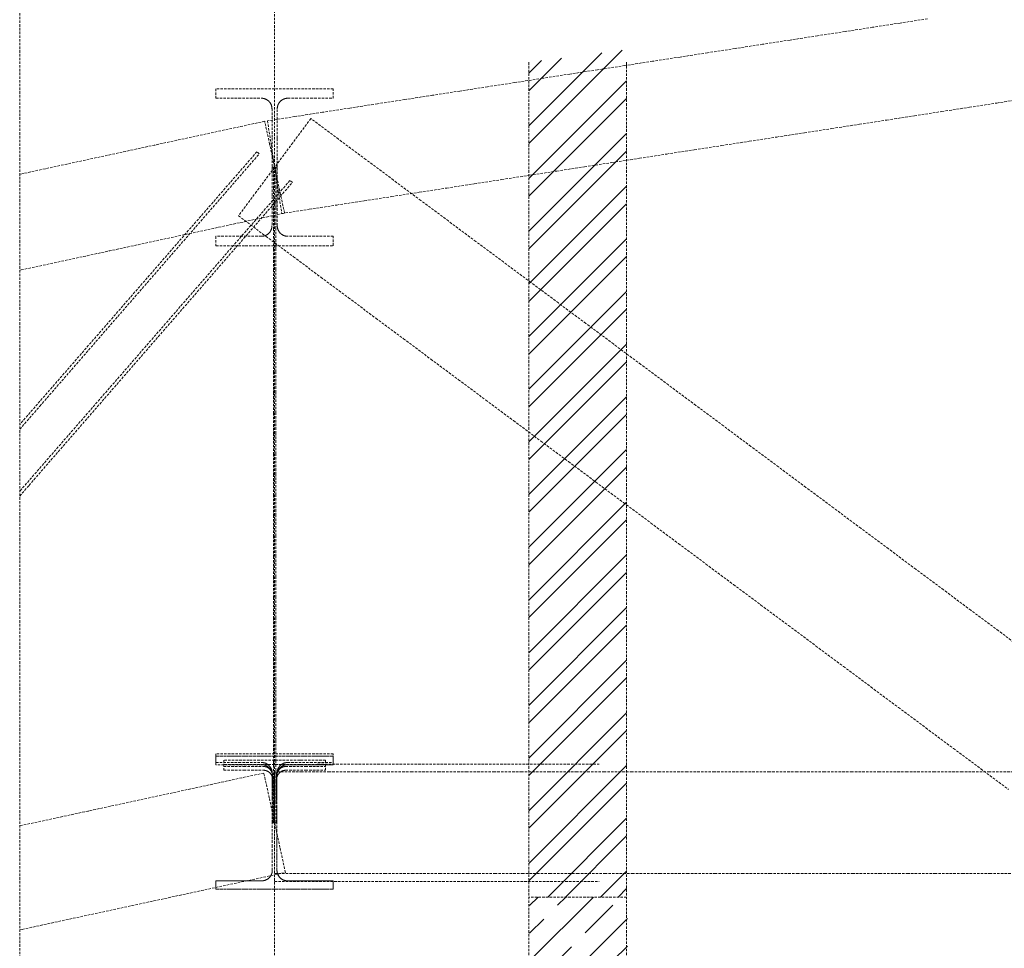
# Model space of a CAD drawing. Header units: millimetres. Extents: x -176817 to 571382, y -58489 to 156123.
# Tile 163 of 256: x 137759 to 140276, y -25729 to -23354. Entities that reach past the tile are written whole.
import ezdxf

# ---------------------------------------------------------------- set-up
doc = ezdxf.new("R2010")
doc.units = ezdxf.units.MM
doc.header["$LTSCALE"] = 0.2
doc.linetypes.add('HIDDEN', pattern=[9.525, 6.35, -3.175])
doc.layers.add('-AAA Podkład', color=252, linetype='Continuous', lineweight=13)
doc.layers.add('-AAA Wymiar', color=1, linetype='Continuous', lineweight=18)

# ---------------------------------------------------------------- blocks, each defined once
blk = doc.blocks.new('Podkład rev.B')
at = {"layer": '-AAA Podkład', "linetype": 'HIDDEN', "ltscale": 5}
h = blk.add_hatch(dxfattribs=at)
h.set_pattern_fill('ANSI32', color=256, scale=10, style=0)
h.set_pattern_definition([(45, (-112606.94, -89940.96), (-67.35192, 67.35192), []), (45, (-112562.04, -89940.96), (-67.35192, 67.35192), [])])
h.paths.add_polyline_path([(250, -41114.3), (250, -43281), (0, -43281), (0, -41146.4)])
h = blk.add_hatch(dxfattribs=at)
h.set_pattern_fill('JIS_STN_1E', color=256, scale=100, style=0)
h.set_pattern_definition([(45, (-21025.28, 30525.88), (-70.71068, 70.71068), []), (45, (-20954.78, 30525.88), (-70.71068, 70.71068), [100, -50])])
h.paths.add_polyline_path([(251.8, -43280.9), (1.9, -43280.9), (1.9, -45030.9), (251.8, -45030.8), (251.8, -44954.8), (245.1, -44954.8), (242.4, -44954.8), (242.4, -44955.8), (130.2, -44955.8), (127.7, -44948.8), (130.2, -44941.8), (245.1, -44941.8), (245.1, -44942.8), (251.8, -44942.8)])
for p, q in [((-650, 2544.3, 0), (-650, -48454.9, 0)), ((0, -41146.4, 0), (0, -45030.9, 0)), ((249.9, -41146.4, 0), (249.9, -45030.9, 0)), ((250, -43281, 0), (0, -43281, 0))]:
    blk.add_line(p, q, dxfattribs=at)
at = {"layer": '-AAA Podkład', "linetype": 'HIDDEN', "ltscale": 5, "extrusion": (0, 1, 0)}
for p, q in [((-540, -42941, 0), (180, -42941, 0)), ((-650, -43241, 0), (180, -43241, 0))]:
    blk.add_line(p, q, dxfattribs=at)
at = {"layer": '-AAA Podkład', "linetype": 'HIDDEN', "ltscale": 5, "elevation": 0}
blk.add_lwpolyline([(36922.7, -38239.2), (-1301.7, -38239.2), (-1301.7, -45629.3), (36922.7, -45629.3)], close=True, dxfattribs=at)
at = {"layer": '-AAA Podkład', "linetype": 'HIDDEN', "ltscale": 5}
for points in [[(1019.2, -41035.3), (948.9, -41046.1), (878.5, -41057), (808.2, -41067.9), (737.9, -41078.7), (667.6, -41089.6), (597.3, -41100.5), (527, -41111.3), (456.7, -41122.2), (386.4, -41133.1), (316, -41143.9), (245.7, -41154.8), (175.4, -41165.7), (105.1, -41176.5), (34.8, -41187.4), (-35.5, -41198.3), (-105.8, -41209.1), (-176.1, -41220), (-246.5, -41230.9), (-316.8, -41241.7), (-387.1, -41252.6), (-457.4, -41263.5), (-527.7, -41274.3), (-598, -41285.2), (-668.3, -41296.1), (-659.2, -41355.4), (-650, -41414.7), (-640.8, -41474), (-631.7, -41533.3), (-561.4, -41522.4), (-491, -41511.5), (-420.7, -41500.7), (-350.4, -41489.8), (-280.1, -41478.9), (-209.8, -41468.1), (-139.5, -41457.2), (-69.2, -41446.3), (1.1, -41435.5), (71.5, -41424.6), (141.8, -41413.7), (212.1, -41402.9), (282.4, -41392), (352.7, -41381.1), (423, -41370.2), (493.3, -41359.4), (563.6, -41348.5), (634, -41337.6), (704.3, -41326.8), (774.6, -41315.9), (844.9, -41305), (915.2, -41294.2), (985.5, -41283.3), (1055.8, -41272.4), (1126.1, -41261.6), (1196.5, -41250.7), (1266.8, -41239.8)], [(-656.7, -41265.5), (-656.7, -41340.1), (-656.7, -41414.7), (-643.2, -41414.7), (-643.2, -41340.1), (-643.2, -41265.5), (-643.2, -41264.8), (-643.2, -41264.1), (-643.2, -41263.5), (-643.1, -41262.8), (-643, -41262.2), (-643, -41261.5), (-642.9, -41260.8), (-642.7, -41260.2), (-642.6, -41259.5), (-642.4, -41258.9), (-642.3, -41258.3), (-642.1, -41257.6), (-641.9, -41257), (-641.7, -41256.4), (-641.4, -41255.7), (-641.2, -41255.1), (-640.9, -41254.5), (-640.7, -41253.9), (-640.4, -41253.3), (-640.1, -41252.7), (-639.7, -41252.1), (-639.4, -41251.6), (-639.1, -41251), (-638.7, -41250.4), (-638.3, -41249.9), (-637.9, -41249.4), (-637.5, -41248.8), (-637.1, -41248.3), (-636.7, -41247.8), (-636.3, -41247.3), (-635.8, -41246.8), (-635.3, -41246.4), (-634.9, -41245.9), (-634.4, -41245.4), (-633.9, -41245), (-633.4, -41244.6), (-632.9, -41244.2), (-632.3, -41243.8), (-631.8, -41243.4), (-631.3, -41243), (-630.7, -41242.6), (-630.1, -41242.3), (-629.6, -41241.9), (-629, -41241.6), (-628.4, -41241.3), (-627.8, -41241), (-627.2, -41240.7), (-626.6, -41240.5), (-626, -41240.2), (-625.3, -41240), (-624.7, -41239.8), (-624.1, -41239.6), (-623.5, -41239.4), (-622.8, -41239.2), (-622.2, -41239.1), (-621.5, -41238.9), (-620.9, -41238.8), (-620.2, -41238.7), (-619.6, -41238.6), (-618.9, -41238.6), (-618.2, -41238.5), (-617.6, -41238.5), (-616.9, -41238.4), (-616.2, -41238.4), (-558.1, -41238.4), (-500, -41238.4), (-500, -41214.4), (-575, -41214.4), (-650, -41214.4), (-725, -41214.4), (-800, -41214.4), (-800, -41238.4), (-741.9, -41238.4), (-683.7, -41238.4), (-683.1, -41238.4), (-682.4, -41238.5), (-681.8, -41238.5), (-681.1, -41238.6), (-680.4, -41238.6), (-679.8, -41238.7), (-679.1, -41238.8), (-678.5, -41238.9), (-677.8, -41239.1), (-677.2, -41239.2), (-676.5, -41239.4), (-675.9, -41239.6), (-675.3, -41239.8), (-674.6, -41240), (-674, -41240.2), (-673.4, -41240.5), (-672.8, -41240.7), (-672.2, -41241), (-671.6, -41241.3), (-671, -41241.6), (-670.4, -41241.9), (-669.9, -41242.3), (-669.3, -41242.6), (-668.7, -41243), (-668.2, -41243.4), (-667.7, -41243.8), (-667.1, -41244.2), (-666.6, -41244.6), (-666.1, -41245), (-665.6, -41245.4), (-665.1, -41245.9), (-664.6, -41246.4), (-664.2, -41246.8), (-663.7, -41247.3), (-663.3, -41247.8), (-662.9, -41248.3), (-662.5, -41248.8), (-662.1, -41249.4), (-661.7, -41249.9), (-661.3, -41250.5), (-660.9, -41251), (-660.6, -41251.6), (-660.3, -41252.1), (-659.9, -41252.7), (-659.6, -41253.3), (-659.3, -41253.9), (-659.1, -41254.5), (-658.8, -41255.1), (-658.6, -41255.7), (-658.3, -41256.4), (-658.1, -41257), (-657.9, -41257.6), (-657.7, -41258.3), (-657.6, -41258.9), (-657.4, -41259.5), (-657.3, -41260.2), (-657.1, -41260.8), (-657, -41261.5), (-657, -41262.2), (-656.9, -41262.8), (-656.8, -41263.5), (-656.8, -41264.1), (-656.8, -41264.8), (-656.7, -41265.5)], [(-1301.7, -41678.4), (-1297.8, -41677.5), (-1241.7, -41665.4), (-1185.6, -41653.3), (-1129.5, -41641.1), (-1073.4, -41629), (-1017.3, -41616.9), (-961.2, -41604.7), (-905.1, -41592.6), (-849, -41580.5), (-792.9, -41568.3), (-736.8, -41556.2), (-680.7, -41544.1), (-624.6, -41532), (-637.3, -41473.3), (-650, -41414.7), (-662.7, -41356), (-675.4, -41297.4), (-731.5, -41309.5), (-787.6, -41321.6), (-843.7, -41333.8), (-899.8, -41345.9), (-955.9, -41358), (-1012, -41370.2), (-1068.1, -41382.3), (-1124.2, -41394.4), (-1180.3, -41406.6), (-1236.4, -41418.7), (-1292.5, -41430.8), (-1301.7, -41432.8)], [(1270.7, -42652.4), (1200.4, -42600), (1130.1, -42547.6), (1059.8, -42495.2), (989.5, -42442.8), (919.2, -42390.4), (848.9, -42338.1), (778.5, -42285.7), (708.2, -42233.3), (637.9, -42180.9), (567.6, -42128.5), (497.3, -42076.1), (427, -42023.7), (356.7, -41971.4), (286.4, -41919), (216, -41866.6), (145.7, -41814.2), (75.4, -41761.8), (5.1, -41709.4), (-65.2, -41657.1), (-135.5, -41604.7), (-205.8, -41552.3), (-276.1, -41499.9), (-346.5, -41447.5), (-416.8, -41395.1), (-487.1, -41342.8), (-557.4, -41290.4), (-603.7, -41352.5), (-650, -41414.7), (-696.3, -41476.8), (-742.6, -41539), (-672.3, -41591.3), (-602, -41643.7), (-531.7, -41696.1), (-461.4, -41748.5), (-391, -41800.9), (-320.7, -41853.3), (-250.4, -41905.7), (-180.1, -41958), (-109.8, -42010.4), (-39.5, -42062.8), (30.8, -42115.2), (101.1, -42167.6), (171.5, -42220), (241.8, -42272.3), (312.1, -42324.7), (382.4, -42377.1), (452.7, -42429.5), (523, -42481.9), (593.3, -42534.3), (663.6, -42586.6), (734, -42639), (804.3, -42691.4), (874.6, -42743.8), (944.9, -42796.2), (1015.2, -42848.6), (1085.5, -42901), (1155.8, -42953.3), (1226.1, -43005.7)], [(-1301.7, -42084.9), (-1250.2, -42025.7), (-1194.1, -41961.2), (-1138, -41896.6), (-1081.9, -41832.1), (-1025.8, -41767.6), (-969.7, -41703.1), (-913.6, -41638.6), (-857.5, -41574.1), (-801.4, -41509.6), (-745.3, -41445.1), (-689.2, -41380.5), (-695.3, -41375.3)], [(-695.3, -41375.3), (-751.4, -41439.8), (-807.5, -41504.3), (-863.6, -41568.8), (-919.7, -41633.3), (-975.8, -41697.9), (-1031.9, -41762.4), (-1088, -41826.9), (-1144.1, -41891.4), (-1200.2, -41955.9), (-1256.3, -42020.4), (-1301.7, -42072.7)], [(-800, -41591.4), (-800, -41615.6), (-725, -41615.6), (-650, -41615.6), (-575, -41615.6), (-500, -41615.6), (-500, -41591.4), (-558.1, -41591.4), (-616.2, -41591.4), (-616.9, -41591.4), (-617.6, -41591.4), (-618.2, -41591.4), (-618.9, -41591.3), (-619.6, -41591.2), (-620.2, -41591.2), (-620.9, -41591), (-621.5, -41590.9), (-622.2, -41590.8), (-622.8, -41590.6), (-623.5, -41590.5), (-624.1, -41590.3), (-624.7, -41590.1), (-625.4, -41589.9), (-626, -41589.6), (-626.6, -41589.4), (-627.2, -41589.1), (-627.8, -41588.8), (-628.4, -41588.5), (-629, -41588.2), (-629.6, -41587.9), (-630.2, -41587.6), (-630.7, -41587.2), (-631.3, -41586.9), (-631.8, -41586.5), (-632.4, -41586.1), (-632.9, -41585.7), (-633.4, -41585.3), (-633.9, -41584.8), (-634.4, -41584.4), (-634.9, -41583.9), (-635.4, -41583.5), (-635.8, -41583), (-636.3, -41582.5), (-636.7, -41582), (-637.1, -41581.5), (-637.6, -41581), (-638, -41580.5), (-638.3, -41579.9), (-638.7, -41579.4), (-639.1, -41578.8), (-639.4, -41578.2), (-639.8, -41577.7), (-640.1, -41577.1), (-640.4, -41576.5), (-640.7, -41575.9), (-640.9, -41575.3), (-641.2, -41574.7), (-641.4, -41574.1), (-641.7, -41573.4), (-641.9, -41572.8), (-642.1, -41572.2), (-642.3, -41571.5), (-642.4, -41570.9), (-642.6, -41570.3), (-642.7, -41569.6), (-642.9, -41569), (-643, -41568.3), (-643, -41567.6), (-643.1, -41567), (-643.2, -41566.3), (-643.2, -41565.7), (-643.2, -41565), (-643.2, -41564.3), (-643.2, -41489.5), (-643.2, -41414.7), (-656.7, -41414.7), (-656.7, -41489.5), (-656.7, -41564.3), (-656.8, -41565), (-656.8, -41565.7), (-656.8, -41566.3), (-656.9, -41567), (-657, -41567.6), (-657, -41568.3), (-657.1, -41569), (-657.3, -41569.6), (-657.4, -41570.3), (-657.6, -41570.9), (-657.7, -41571.5), (-657.9, -41572.2), (-658.1, -41572.8), (-658.3, -41573.4), (-658.6, -41574.1), (-658.8, -41574.7), (-659.1, -41575.3), (-659.3, -41575.9), (-659.6, -41576.5), (-659.9, -41577.1), (-660.2, -41577.7), (-660.6, -41578.2), (-660.9, -41578.8), (-661.3, -41579.4), (-661.7, -41579.9), (-662, -41580.5), (-662.4, -41581), (-662.9, -41581.5), (-663.3, -41582), (-663.7, -41582.5), (-664.2, -41583), (-664.6, -41583.5), (-665.1, -41583.9), (-665.6, -41584.4), (-666.1, -41584.8), (-666.6, -41585.3), (-667.1, -41585.7), (-667.6, -41586.1), (-668.2, -41586.5), (-668.7, -41586.9), (-669.3, -41587.2), (-669.8, -41587.6), (-670.4, -41587.9), (-671, -41588.2), (-671.6, -41588.5), (-672.2, -41588.8), (-672.8, -41589.1), (-673.4, -41589.4), (-674, -41589.6), (-674.6, -41589.9), (-675.3, -41590.1), (-675.9, -41590.3), (-676.5, -41590.5), (-677.2, -41590.6), (-677.8, -41590.8), (-678.5, -41590.9), (-679.1, -41591), (-679.8, -41591.2), (-680.4, -41591.2), (-681.1, -41591.3), (-681.8, -41591.4), (-682.4, -41591.4), (-683.1, -41591.4), (-683.7, -41591.4), (-741.9, -41591.4), (-800, -41591.4)], [(-653, -41414.7), (-653, -41467), (-653, -41519.4), (-653, -41571.8), (-653, -41624.2), (-653, -41676.6), (-653, -41729), (-653, -41781.4), (-653, -41833.7), (-653, -41886.1), (-653, -41938.5), (-653, -41990.9), (-653, -42043.3), (-653, -42095.7), (-653, -42148), (-653, -42200.4), (-653, -42252.8), (-653, -42305.2), (-653, -42357.6), (-653, -42410), (-653, -42462.4), (-653, -42514.7), (-653, -42567.1), (-653, -42619.5), (-653, -42671.9), (-653, -42724.3), (-653, -42776.7), (-653, -42829), (-653, -42881.4), (-653, -42933.8), (-653, -42986.2), (-653, -43038.6), (-653, -43091), (-647, -43091), (-647, -43038.6), (-647, -42986.2), (-647, -42933.8), (-647, -42881.4), (-647, -42829), (-647, -42776.7), (-647, -42724.3), (-647, -42671.9), (-647, -42619.5), (-647, -42567.1), (-647, -42514.7), (-647, -42462.4), (-647, -42410), (-647, -42357.6), (-647, -42305.2), (-647, -42252.8), (-647, -42200.4), (-647, -42148), (-647, -42095.7), (-647, -42043.3), (-647, -41990.9), (-647, -41938.5), (-647, -41886.1), (-647, -41833.7), (-647, -41781.4), (-647, -41729), (-647, -41676.6), (-647, -41624.2), (-647, -41571.8), (-647, -41519.4), (-647, -41467), (-647, -41414.7), (-653, -41414.7)], [(-1301.7, -42255.6), (-1277.9, -42228.2), (-1221.8, -42163.7), (-1165.7, -42099.2), (-1109.6, -42034.6), (-1053.5, -41970.1), (-997.4, -41905.6), (-941.3, -41841.1), (-885.2, -41776.6), (-829.1, -41712.1), (-773, -41647.6), (-716.9, -41583.1), (-660.8, -41518.5), (-604.7, -41454), (-610.8, -41448.8), (-666.9, -41513.3), (-723, -41577.8), (-779.1, -41642.3), (-835.2, -41706.8), (-891.3, -41771.3), (-947.4, -41835.9), (-1003.5, -41900.4), (-1059.6, -41964.9), (-1115.7, -42029.4), (-1171.8, -42093.9), (-1227.9, -42158.4), (-1284, -42222.9), (-1301.7, -42243.4)], [(-656, -42964.9), (-656, -43027.9), (-656, -43091), (-644, -43091), (-644, -43027.9), (-644, -42964.9), (-644, -42964.2), (-644, -42963.5), (-643.9, -42962.8), (-643.9, -42962.2), (-643.8, -42961.5), (-643.7, -42960.8), (-643.6, -42960.1), (-643.5, -42959.5), (-643.4, -42958.8), (-643.2, -42958.2), (-643.1, -42957.5), (-642.9, -42956.8), (-642.7, -42956.2), (-642.5, -42955.6), (-642.2, -42954.9), (-642, -42954.3), (-641.8, -42953.7), (-641.5, -42953), (-641.2, -42952.4), (-640.9, -42951.8), (-640.6, -42951.2), (-640.3, -42950.6), (-639.9, -42950.1), (-639.6, -42949.5), (-639.2, -42948.9), (-638.8, -42948.4), (-638.4, -42947.8), (-638, -42947.3), (-637.6, -42946.7), (-637.2, -42946.2), (-636.7, -42945.7), (-636.3, -42945.2), (-635.8, -42944.7), (-635.3, -42944.3), (-634.8, -42943.8), (-634.3, -42943.4), (-633.8, -42942.9), (-633.3, -42942.5), (-632.7, -42942.1), (-632.2, -42941.7), (-631.6, -42941.3), (-631.1, -42940.9), (-630.5, -42940.6), (-629.9, -42940.2), (-629.3, -42939.9), (-628.7, -42939.6), (-628.1, -42939.3), (-627.5, -42939), (-626.9, -42938.8), (-626.2, -42938.5), (-625.6, -42938.3), (-625, -42938.1), (-624.3, -42937.9), (-623.7, -42937.7), (-623, -42937.5), (-622.4, -42937.4), (-621.7, -42937.3), (-621, -42937.1), (-620.4, -42937), (-619.7, -42937), (-619, -42936.9), (-618.4, -42936.9), (-617.7, -42936.8), (-617, -42936.8), (-558.5, -42936.8), (-500, -42936.8), (-500, -42914.5), (-575, -42914.5), (-650, -42914.5), (-725, -42914.5), (-800, -42914.5), (-800, -42936.8), (-741.5, -42936.8), (-683, -42936.8), (-682.3, -42936.8), (-681.6, -42936.9), (-681, -42936.9), (-680.3, -42937), (-679.6, -42937), (-679, -42937.1), (-678.3, -42937.3), (-677.6, -42937.4), (-677, -42937.5), (-676.3, -42937.7), (-675.7, -42937.9), (-675, -42938.1), (-674.4, -42938.3), (-673.7, -42938.5), (-673.1, -42938.8), (-672.5, -42939), (-671.9, -42939.3), (-671.3, -42939.6), (-670.7, -42939.9), (-670.1, -42940.2), (-669.5, -42940.6), (-668.9, -42940.9), (-668.4, -42941.3), (-667.8, -42941.7), (-667.3, -42942.1), (-666.7, -42942.5), (-666.2, -42942.9), (-665.7, -42943.4), (-665.2, -42943.8), (-664.7, -42944.3), (-664.2, -42944.7), (-663.7, -42945.2), (-663.3, -42945.7), (-662.8, -42946.2), (-662.4, -42946.7), (-662, -42947.3), (-661.6, -42947.8), (-661.2, -42948.4), (-660.8, -42948.9), (-660.4, -42949.5), (-660.1, -42950.1), (-659.7, -42950.6), (-659.4, -42951.2), (-659.1, -42951.8), (-658.8, -42952.4), (-658.5, -42953.1), (-658.2, -42953.7), (-658, -42954.3), (-657.7, -42954.9), (-657.5, -42955.6), (-657.3, -42956.2), (-657.1, -42956.9), (-656.9, -42957.5), (-656.8, -42958.2), (-656.6, -42958.8), (-656.5, -42959.5), (-656.4, -42960.1), (-656.3, -42960.8), (-656.2, -42961.5), (-656.1, -42962.2), (-656.1, -42962.8), (-656, -42963.5), (-656, -42964.2), (-656, -42964.9)], [(-683, -43239.5), (-682.4, -43239.5), (-681.8, -43239.4), (-681.2, -43239.4), (-680.6, -43239.4), (-680, -43239.3), (-679.3, -43239.2), (-678.7, -43239.1), (-678.1, -43239), (-677.5, -43238.9), (-676.8, -43238.8), (-676.2, -43238.6), (-675.6, -43238.4), (-674.9, -43238.2), (-674.3, -43238), (-673.7, -43237.8), (-673.1, -43237.6), (-672.4, -43237.3), (-671.8, -43237), (-671.2, -43236.8), (-670.6, -43236.4), (-670, -43236.1), (-669.4, -43235.8), (-668.8, -43235.4), (-668.2, -43235.1), (-667.7, -43234.7), (-667.1, -43234.3), (-666.5, -43233.9), (-666, -43233.4), (-665.4, -43233), (-664.9, -43232.5), (-664.4, -43232), (-663.9, -43231.6), (-663.4, -43231.1), (-662.9, -43230.5), (-662.5, -43230), (-662, -43229.5), (-661.6, -43228.9), (-661.2, -43228.4), (-660.8, -43227.8), (-660.4, -43227.2), (-660, -43226.7), (-659.7, -43226.1), (-659.3, -43225.5), (-659, -43224.9), (-658.7, -43224.3), (-658.4, -43223.6), (-658.2, -43223), (-657.9, -43222.4), (-657.7, -43221.8), (-657.4, -43221.2), (-657.2, -43220.5), (-657, -43219.9), (-656.9, -43219.3), (-656.7, -43218.6), (-656.6, -43218), (-656.5, -43217.4), (-656.3, -43216.8), (-656.2, -43216.1), (-656.2, -43215.5), (-656.1, -43214.9), (-656.1, -43214.3), (-656, -43213.7), (-656, -43213.1), (-656, -43212.5), (-656, -43151.7), (-656, -43091), (-656, -43030.2), (-656, -42969.5), (-656, -42968.9), (-656, -42968.3), (-656.1, -42967.7), (-656.1, -42967), (-656.2, -42966.4), (-656.2, -42965.8), (-656.3, -42965.2), (-656.5, -42964.6), (-656.6, -42963.9), (-656.7, -42963.3), (-656.9, -42962.7), (-657, -42962), (-657.2, -42961.4), (-657.4, -42960.8), (-657.7, -42960.2), (-657.9, -42959.5), (-658.2, -42958.9), (-658.4, -42958.3), (-658.7, -42957.7), (-659, -42957.1), (-659.3, -42956.5), (-659.7, -42955.9), (-660, -42955.3), (-660.4, -42954.7), (-660.8, -42954.1), (-661.2, -42953.5), (-661.6, -42953), (-662, -42952.4), (-662.5, -42951.9), (-662.9, -42951.4), (-663.4, -42950.9), (-663.9, -42950.4), (-664.4, -42949.9), (-664.9, -42949.4), (-665.4, -42948.9), (-666, -42948.5), (-666.5, -42948.1), (-667.1, -42947.7), (-667.7, -42947.3), (-668.2, -42946.9), (-668.8, -42946.5), (-669.4, -42946.1), (-670, -42945.8), (-670.6, -42945.5), (-671.2, -42945.2), (-671.8, -42944.9), (-672.4, -42944.6), (-673.1, -42944.4), (-673.7, -42944.1), (-674.3, -42943.9), (-674.9, -42943.7), (-675.6, -42943.5), (-676.2, -42943.3), (-676.8, -42943.2), (-677.5, -42943), (-678.1, -42942.9), (-678.7, -42942.8), (-679.3, -42942.7), (-680, -42942.6), (-680.6, -42942.6), (-681.2, -42942.5), (-681.8, -42942.5), (-682.4, -42942.5), (-683, -42942.5), (-741.5, -42942.5), (-800, -42942.5), (-800, -42921), (-725, -42921), (-650, -42921), (-575, -42921), (-500, -42921), (-500, -42942.5), (-558.5, -42942.5), (-617, -42942.5), (-617.7, -42942.5), (-618.3, -42942.5), (-619, -42942.5), (-619.7, -42942.6), (-620.3, -42942.7), (-621, -42942.8), (-621.6, -42942.9), (-622.3, -42943), (-622.9, -42943.1), (-623.6, -42943.3), (-624.2, -42943.4), (-624.8, -42943.6), (-625.5, -42943.8), (-626.1, -42944), (-626.7, -42944.3), (-627.3, -42944.5), (-627.9, -42944.8), (-628.5, -42945.1), (-629.1, -42945.3), (-629.7, -42945.7), (-630.3, -42946), (-630.9, -42946.3), (-631.4, -42946.7), (-632, -42947), (-632.5, -42947.4), (-633.1, -42947.8), (-633.6, -42948.2), (-634.1, -42948.6), (-634.6, -42949), (-635.1, -42949.5), (-635.6, -42949.9), (-636.1, -42950.4), (-636.6, -42950.8), (-637, -42951.3), (-637.4, -42951.8), (-637.9, -42952.3), (-638.3, -42952.9), (-638.7, -42953.4), (-639.1, -42953.9), (-639.5, -42954.5), (-639.8, -42955), (-640.2, -42955.6), (-640.5, -42956.2), (-640.8, -42956.7), (-641.1, -42957.3), (-641.4, -42957.9), (-641.7, -42958.5), (-641.9, -42959.1), (-642.2, -42959.8), (-642.4, -42960.4), (-642.6, -42961), (-642.8, -42961.6), (-643, -42962.3), (-643.2, -42962.9), (-643.3, -42963.6), (-643.5, -42964.2), (-643.6, -42964.8), (-643.7, -42965.5), (-643.8, -42966.2), (-643.9, -42966.8), (-643.9, -42967.5), (-644, -42968.1), (-644, -42968.8), (-644, -42969.5), (-644, -43050.5), (-644, -43131.5), (-644, -43212.5), (-644, -43213.1), (-644, -43213.8), (-643.9, -43214.5), (-643.9, -43215.1), (-643.8, -43215.8), (-643.7, -43216.4), (-643.6, -43217.1), (-643.5, -43217.7), (-643.3, -43218.4), (-643.2, -43219), (-643, -43219.7), (-642.8, -43220.3), (-642.6, -43220.9), (-642.4, -43221.6), (-642.2, -43222.2), (-641.9, -43222.8), (-641.7, -43223.4), (-641.4, -43224), (-641.1, -43224.6), (-640.8, -43225.2), (-640.5, -43225.8), (-640.2, -43226.3), (-639.8, -43226.9), (-639.5, -43227.5), (-639.1, -43228), (-638.7, -43228.5), (-638.3, -43229.1), (-637.9, -43229.6), (-637.4, -43230.1), (-637, -43230.6), (-636.6, -43231.1), (-636.1, -43231.6), (-635.6, -43232), (-635.1, -43232.5), (-634.6, -43232.9), (-634.1, -43233.3), (-633.6, -43233.8), (-633.1, -43234.2), (-632.5, -43234.5), (-632, -43234.9), (-631.4, -43235.3), (-630.9, -43235.6), (-630.3, -43236), (-629.7, -43236.3), (-629.1, -43236.6), (-628.5, -43236.9), (-627.9, -43237.1), (-627.3, -43237.4), (-626.7, -43237.7), (-626.1, -43237.9), (-625.5, -43238.1), (-624.8, -43238.3), (-624.2, -43238.5), (-623.6, -43238.7), (-622.9, -43238.8), (-622.3, -43238.9), (-621.6, -43239.1), (-621, -43239.2), (-620.3, -43239.3), (-619.7, -43239.3), (-619, -43239.4), (-618.3, -43239.4), (-617.7, -43239.5), (-617, -43239.5), (-558.5, -43239.5), (-500, -43239.5), (-500, -43261), (-575, -43261), (-650, -43261), (-725, -43261), (-800, -43261), (-800, -43239.5), (-741.5, -43239.5), (-683, -43239.5), (-741.5, -43239.5), (-800, -43239.5), (-800, -43261), (-725, -43261), (-650, -43261), (-575, -43261), (-500, -43261), (-500, -43239.5), (-558.5, -43239.5), (-617, -43239.5), (-617.6, -43239.5), (-618.2, -43239.4), (-618.8, -43239.4), (-619.4, -43239.4), (-620, -43239.3), (-620.7, -43239.2), (-621.3, -43239.1), (-621.9, -43239), (-622.5, -43238.9), (-623.2, -43238.8), (-623.8, -43238.6), (-624.4, -43238.4), (-625.1, -43238.2), (-625.7, -43238), (-626.3, -43237.8), (-626.9, -43237.6), (-627.6, -43237.3), (-628.2, -43237), (-628.8, -43236.8), (-629.4, -43236.4), (-630, -43236.1), (-630.6, -43235.8), (-631.2, -43235.4), (-631.8, -43235.1), (-632.3, -43234.7), (-632.9, -43234.3), (-633.5, -43233.9), (-634, -43233.4), (-634.6, -43233), (-635.1, -43232.5), (-635.6, -43232), (-636.1, -43231.6), (-636.6, -43231.1), (-637.1, -43230.5), (-637.5, -43230), (-638, -43229.5), (-638.4, -43228.9), (-638.8, -43228.4), (-639.2, -43227.8), (-639.6, -43227.2), (-640, -43226.7), (-640.3, -43226.1), (-640.7, -43225.5), (-641, -43224.9), (-641.3, -43224.3), (-641.6, -43223.6), (-641.8, -43223), (-642.1, -43222.4), (-642.3, -43221.8), (-642.6, -43221.2), (-642.8, -43220.5), (-643, -43219.9), (-643.1, -43219.3), (-643.3, -43218.6), (-643.4, -43218), (-643.5, -43217.4), (-643.7, -43216.8), (-643.8, -43216.1), (-643.8, -43215.5), (-643.9, -43214.9), (-643.9, -43214.3), (-644, -43213.7), (-644, -43213.1), (-644, -43212.5), (-644, -43151.7), (-644, -43091), (-644, -43030.2), (-644, -42969.5), (-644, -42968.9), (-644, -42968.3), (-643.9, -42967.7), (-643.9, -42967), (-643.8, -42966.4), (-643.8, -42965.8), (-643.7, -42965.2), (-643.5, -42964.6), (-643.4, -42963.9), (-643.3, -42963.3), (-643.1, -42962.7), (-643, -42962), (-642.8, -42961.4), (-642.6, -42960.8), (-642.3, -42960.2), (-642.1, -42959.5), (-641.8, -42958.9), (-641.6, -42958.3), (-641.3, -42957.7), (-641, -42957.1), (-640.7, -42956.5), (-640.3, -42955.9), (-640, -42955.3), (-639.6, -42954.7), (-639.2, -42954.1), (-638.8, -42953.5), (-638.4, -42953), (-638, -42952.4), (-637.5, -42951.9), (-637.1, -42951.4), (-636.6, -42950.9), (-636.1, -42950.4), (-635.6, -42949.9), (-635.1, -42949.4), (-634.6, -42948.9), (-634, -42948.5), (-633.5, -42948.1), (-632.9, -42947.7), (-632.3, -42947.3), (-631.8, -42946.9), (-631.2, -42946.5), (-630.6, -42946.1), (-630, -42945.8), (-629.4, -42945.5), (-628.8, -42945.2), (-628.2, -42944.9), (-627.6, -42944.6), (-626.9, -42944.4), (-626.3, -42944.1), (-625.7, -42943.9), (-625.1, -42943.7), (-624.4, -42943.5), (-623.8, -42943.3), (-623.2, -42943.2), (-622.5, -42943), (-621.9, -42942.9), (-621.3, -42942.8), (-620.7, -42942.7), (-620, -42942.6), (-619.4, -42942.6), (-618.8, -42942.5), (-618.2, -42942.5), (-617.6, -42942.5), (-617, -42942.5), (-558.5, -42942.5), (-500, -42942.5), (-500, -42921), (-575, -42921), (-650, -42921), (-725, -42921), (-800, -42921), (-800, -42942.5)], [(-646.2, -43091), (-646.2, -43034.4), (-646.2, -42977.8), (-646.2, -42976.8), (-646.2, -42975.9), (-646.1, -42974.9), (-646.1, -42973.9), (-645.9, -42973), (-645.8, -42972), (-645.7, -42971), (-645.5, -42970.1), (-645.3, -42969.1), (-645, -42968.1), (-644.8, -42967.2), (-644.5, -42966.2), (-644.2, -42965.2), (-643.8, -42964.3), (-643.4, -42963.3), (-643, -42962.4), (-642.5, -42961.4), (-642, -42960.4), (-641.5, -42959.4), (-641.2, -42959), (-640.9, -42958.5), (-640.6, -42958), (-640.3, -42957.5), (-639.9, -42957), (-639.5, -42956.5), (-639.2, -42956), (-638.8, -42955.6), (-638.4, -42955.1), (-638, -42954.7), (-637.5, -42954.1), (-637, -42953.6), (-636.5, -42953.1), (-636, -42952.6), (-635.4, -42952.1), (-634.8, -42951.7), (-634.3, -42951.2), (-633.7, -42950.8), (-633, -42950.4), (-632.4, -42950), (-632.1, -42949.8), (-631.7, -42949.6), (-631.4, -42949.4), (-631.1, -42949.2), (-630.7, -42949.1), (-630.4, -42948.9), (-630, -42948.8), (-629.7, -42948.6), (-629.3, -42948.5), (-629, -42948.3), (-628.6, -42948.2), (-628.2, -42948.1), (-627.9, -42948), (-627.5, -42947.9), (-627.1, -42947.8), (-626.8, -42947.7), (-626.4, -42947.6), (-626, -42947.5), (-625.7, -42947.4), (-625.3, -42947.4), (-624.9, -42947.3), (-624.5, -42947.2), (-624.2, -42947.2), (-623.8, -42947.2), (-623.4, -42947.1), (-623, -42947.1), (-622.6, -42947.1), (-622.2, -42947.1), (-571.1, -42947.1), (-520, -42947.1), (-520, -42931.1), (-585, -42931.1), (-650, -42931.1), (-715, -42931.1), (-780, -42931.1), (-780, -42947.1), (-728.9, -42947.1), (-677.7, -42947.1), (-677.4, -42947.1), (-677, -42947.1), (-676.6, -42947.1), (-676.2, -42947.2), (-675.8, -42947.2), (-675.5, -42947.2), (-675.1, -42947.3), (-674.7, -42947.4), (-674.3, -42947.4), (-674, -42947.5), (-673.6, -42947.6), (-673.2, -42947.7), (-672.8, -42947.8), (-672.5, -42947.9), (-672.1, -42948), (-671.8, -42948.1), (-671.4, -42948.2), (-671, -42948.3), (-670.7, -42948.5), (-670.3, -42948.6), (-670, -42948.8), (-669.6, -42948.9), (-669.3, -42949.1), (-668.9, -42949.3), (-668.6, -42949.4), (-668.3, -42949.6), (-667.9, -42949.8), (-667.6, -42950), (-667, -42950.4), (-666.3, -42950.8), (-665.7, -42951.2), (-665.1, -42951.7), (-664.6, -42952.1), (-664, -42952.6), (-663.5, -42953.1), (-663, -42953.6), (-662.5, -42954.1), (-662, -42954.7), (-661.6, -42955.1), (-661.2, -42955.6), (-660.8, -42956), (-660.4, -42956.5), (-660.1, -42957), (-659.7, -42957.5), (-659.4, -42958), (-659.1, -42958.5), (-658.8, -42959), (-658.5, -42959.4), (-658, -42960.4), (-657.5, -42961.4), (-657, -42962.4), (-656.6, -42963.3), (-656.2, -42964.2), (-655.9, -42965.2), (-655.5, -42966.2), (-655.2, -42967.1), (-655, -42968.1), (-654.7, -42969.1), (-654.5, -42970.1), (-654.3, -42971), (-654.2, -42972), (-654, -42973), (-653.9, -42973.9), (-653.9, -42974.9), (-653.8, -42975.9), (-653.8, -42976.8), (-653.7, -42977.8), (-653.7, -43034.4), (-653.7, -43091), (-646.2, -43091)], [(-653.7, -42985.4), (-653.7, -43038.2), (-653.7, -43091), (-646.2, -43091), (-646.2, -43038.2), (-646.2, -42985.4), (-646.2, -42984.5), (-646.2, -42983.6), (-646.1, -42982.7), (-646.1, -42981.8), (-645.9, -42980.8), (-645.8, -42980), (-645.7, -42979.1), (-645.5, -42978.2), (-645.3, -42977.2), (-645, -42976.3), (-644.7, -42975.4), (-644.4, -42974.5), (-644.1, -42973.6), (-643.8, -42972.7), (-643.4, -42971.8), (-643, -42971), (-642.5, -42970), (-642.3, -42969.6), (-642, -42969.1), (-641.7, -42968.7), (-641.5, -42968.2), (-641.2, -42967.8), (-640.9, -42967.3), (-640.6, -42966.9), (-640.2, -42966.4), (-639.9, -42965.9), (-639.5, -42965.5), (-639.1, -42965), (-638.8, -42964.6), (-638.4, -42964.2), (-638, -42963.7), (-637.5, -42963.2), (-637, -42962.8), (-636.4, -42962.3), (-635.9, -42961.8), (-635.3, -42961.4), (-634.8, -42961), (-634.2, -42960.5), (-633.6, -42960.2), (-633, -42959.8), (-632.3, -42959.4), (-631.6, -42959), (-631, -42958.7), (-630.3, -42958.4), (-629.9, -42958.3), (-629.6, -42958.1), (-629.2, -42958), (-628.9, -42957.9), (-628.5, -42957.7), (-628.2, -42957.6), (-627.8, -42957.5), (-627.4, -42957.4), (-627.1, -42957.3), (-626.7, -42957.2), (-626.4, -42957.2), (-626, -42957.1), (-625.6, -42957), (-625.2, -42957), (-624.9, -42956.9), (-624.5, -42956.9), (-624.1, -42956.8), (-623.8, -42956.8), (-623.4, -42956.8), (-623, -42956.8), (-622.6, -42956.7), (-622.2, -42956.7), (-571.1, -42956.7), (-520, -42956.7), (-520, -42941.8), (-585, -42941.8), (-650, -42941.8), (-715, -42941.8), (-780, -42941.8), (-780, -42956.7), (-728.9, -42956.7), (-677.7, -42956.7), (-677.1, -42956.8), (-676.5, -42956.8), (-675.8, -42956.8), (-675.2, -42956.9), (-674.5, -42957), (-673.9, -42957.1), (-673.3, -42957.3), (-672.6, -42957.4), (-672, -42957.6), (-671.4, -42957.8), (-670.8, -42958), (-670.2, -42958.2), (-669.6, -42958.5), (-669, -42958.7), (-668.4, -42959), (-667.8, -42959.3), (-667.3, -42959.6), (-666.7, -42960), (-666.2, -42960.3), (-665.6, -42960.7), (-665.1, -42961), (-664.6, -42961.4), (-664.1, -42961.8), (-663.6, -42962.3), (-663.1, -42962.7), (-662.6, -42963.1), (-662.2, -42963.6), (-661.7, -42964.1), (-661.3, -42964.5), (-660.9, -42965), (-660.5, -42965.5), (-660.1, -42966), (-659.7, -42966.6), (-659.3, -42967.1), (-658.9, -42967.6), (-658.6, -42968.2), (-658.2, -42968.7), (-657.9, -42969.3), (-657.6, -42969.8), (-657.3, -42970.4), (-657, -42971), (-656.7, -42971.6), (-656.5, -42972.2), (-656.2, -42972.8), (-656, -42973.4), (-655.7, -42974), (-655.5, -42974.6), (-655.3, -42975.2), (-655.1, -42975.8), (-655, -42976.4), (-654.8, -42977.1), (-654.6, -42977.7), (-654.5, -42978.3), (-654.4, -42978.9), (-654.2, -42979.6), (-654.1, -42980.2), (-654.1, -42980.9), (-654, -42981.5), (-653.9, -42982.1), (-653.8, -42982.8), (-653.8, -42983.4), (-653.8, -42984.1), (-653.8, -42984.7), (-653.7, -42985.4)], [(-1301.7, -43364.9), (-1295.7, -43363.6), (-1239.6, -43351.4), (-1183.5, -43339.3), (-1127.4, -43327.2), (-1071.3, -43315.1), (-1015.2, -43302.9), (-959.1, -43290.8), (-903, -43278.7), (-846.9, -43266.5), (-790.8, -43254.4), (-734.7, -43242.3), (-678.6, -43230.2), (-622.5, -43218), (-636.3, -43154.5), (-650, -43091), (-663.7, -43027.4), (-677.5, -42963.9), (-733.6, -42976), (-789.7, -42988.2), (-845.8, -43000.3), (-901.9, -43012.4), (-958, -43024.5), (-1014.1, -43036.7), (-1070.2, -43048.8), (-1126.3, -43060.9), (-1182.4, -43073.1), (-1238.5, -43085.2), (-1294.6, -43097.3), (-1301.7, -43098.9)], [(1248.4, -42961), (1178.1, -42961), (1107.8, -42961), (1037.5, -42961), (967.2, -42961), (896.9, -42961), (826.6, -42961), (756.3, -42961), (685.9, -42961), (615.6, -42961), (545.3, -42961), (475, -42961), (404.7, -42961), (334.4, -42961), (264.1, -42961), (193.8, -42961), (123.4, -42961), (53.1, -42961), (-17.2, -42961), (-87.5, -42961), (-157.8, -42961), (-228.1, -42961), (-298.4, -42961), (-368.7, -42961), (-439.1, -42961), (-509.4, -42961), (-579.7, -42961), (-650, -42961), (-650, -43026), (-650, -43091), (-650, -43156), (-650, -43221), (-579.7, -43221), (-509.4, -43221), (-439.1, -43221), (-368.7, -43221), (-298.4, -43221), (-228.1, -43221), (-157.8, -43221), (-87.5, -43221), (-17.2, -43221), (53.1, -43221), (123.4, -43221), (193.8, -43221), (264.1, -43221), (334.4, -43221), (404.7, -43221), (475, -43221), (545.3, -43221), (615.6, -43221), (685.9, -43221), (756.3, -43221), (826.6, -43221), (896.9, -43221), (967.2, -43221), (1037.5, -43221), (1107.8, -43221), (1178.1, -43221), (1248.4, -43221)]]:
    blk.add_lwpolyline(points, dxfattribs=at)

msp = doc.modelspace()

# ---------------------------------------------------------------- block references
at = {"layer": '-AAA Wymiar'}
msp.add_blockref('Podkład rev.B', (139060.9118, 17683.4632, 0), dxfattribs=at)

doc.saveas('drawing.dxf')
